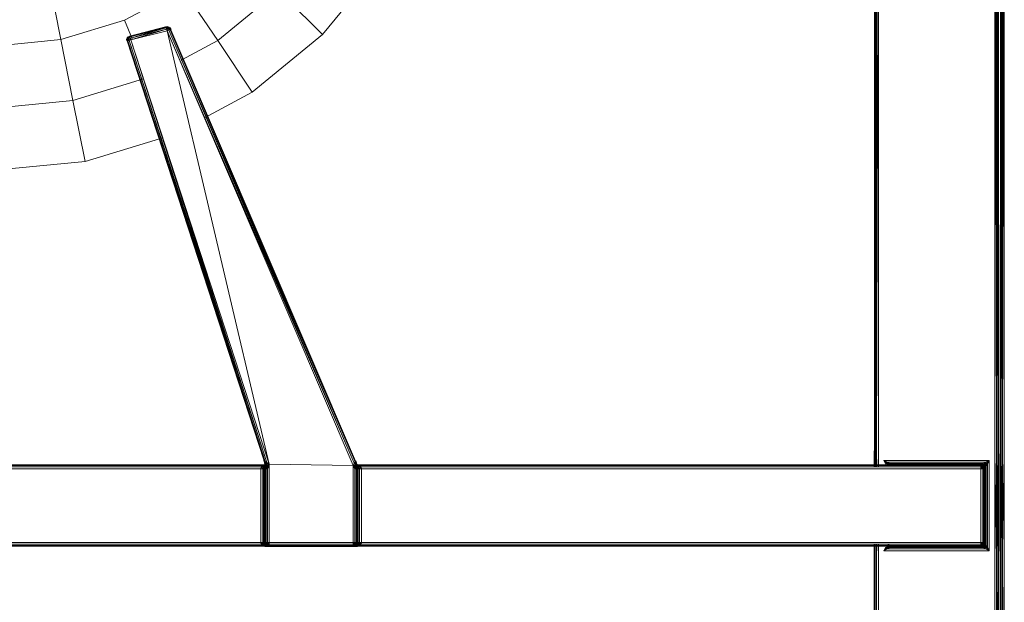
# Model space of a CAD drawing. Header units: millimetres. Extents: x 1 to 3476, y -521 to 159.
# Tile 109 of 130: x 3027 to 3169, y -393 to -309. Entities that reach past the tile are written whole.
import ezdxf

# ---------------------------------------------------------------- set-up
doc = ezdxf.new("R2010")
doc.units = ezdxf.units.MM
doc.layers.add('VG491211CA_dwg', color=8, linetype='Continuous', lineweight=9)

# ---------------------------------------------------------------- blocks, each defined once
blk = doc.blocks.new('VG491211CA_dwg-300031-Poziom 1')
at = {"color": 18, "lineweight": 9}
for p, q in [((582.34, -270.15), (582.23, -371.31)), ((582.34, -270.15), (582.35, -371.37)), ((582.53, -371.46), (582.34, -270.15)), ((582.53, -371.46), (582.53, -270.06)), ((582.79, -371.59), (582.53, -270.06)), ((582.79, -371.59), (582.79, -269.93)), ((599.59, -269.93), (599.86, -371.46)), ((599.59, -269.93), (599.59, -371.59)), ((599.85, -270.06), (600.04, -371.37)), ((599.85, -270.06), (599.86, -371.46)), ((600.04, -371.37), (600.04, -270.15)), ((600.52, -270.06), (600.41, -371.72)), ((600.41, -270.12), (600.41, -371.72)), ((600.52, -270.06), (600.53, -371.78)), ((600.71, -371.87), (600.52, -270.06)), ((600.71, -371.87), (600.71, -269.97)), ((600.97, -372), (600.71, -269.97)), ((600.97, -372), (600.97, -269.84)), ((582.23, -270.21), (582.23, -371.31)), ((600.04, -371.37), (600.15, -270.21)), ((600.16, -371.31), (600.15, -270.21)), ((502.49, -311.16), (510.82, -301.02)), ((473.9, -309.1), (482.37, -304.57)), ((482.37, -304.57), (487.36, -312.03)), ((487.36, -312.03), (496.14, -304.82)), ((496.14, -304.82), (502.49, -311.16)), ((463.82, -307.49), (464.7, -311.89)), ((464.7, -311.89), (473.9, -309.1)), ((473.9, -309.1), (475.05, -311.89)), ((480.09, -310.02), (479.83, -310.05)), ((479.83, -310.05), (480.09, -310.02)), ((480.32, -310.08), (480.09, -310.02)), ((480.09, -310.02), (480.31, -310.1)), ((480.09, -310.02), (480.09, -310.06)), ((480.09, -310.06), (480.09, -310.02)), ((480.09, -310.02), (480.31, -310.1)), ((480.09, -310.02), (480.32, -310.08)), ((474.65, -311.38), (474.41, -311.48)), ((474.41, -311.48), (474.65, -311.38)), ((474.65, -311.38), (474.44, -311.51)), ((474.65, -311.38), (474.44, -311.51)), ((474.66, -311.41), (474.44, -311.51)), ((474.44, -311.51), (474.66, -311.41)), ((474.66, -311.41), (474.5, -311.59)), ((474.66, -311.41), (474.5, -311.59)), ((479.83, -310.05), (474.65, -311.38)), ((474.65, -311.38), (479.83, -310.05)), ((474.66, -311.41), (474.65, -311.38)), ((474.65, -311.38), (474.66, -311.41)), ((479.84, -310.08), (474.66, -311.41)), ((474.66, -311.41), (479.84, -310.08)), ((474.66, -311.41), (474.69, -311.52)), ((474.69, -311.52), (474.66, -311.41)), ((479.84, -310.08), (474.69, -311.52)), ((474.69, -311.52), (479.84, -310.08)), ((479.88, -310.19), (474.69, -311.52)), ((474.69, -311.52), (479.88, -310.19)), ((474.75, -311.7), (479.88, -310.19)), ((479.88, -310.19), (474.75, -311.7)), ((474.75, -311.7), (479.95, -310.37)), ((479.95, -310.37), (474.75, -311.7)), ((474.82, -311.95), (479.95, -310.37)), ((479.95, -310.37), (474.82, -311.95)), ((474.82, -311.95), (480.04, -310.61)), ((479.83, -310.05), (480.09, -310.06)), ((479.83, -310.05), (479.84, -310.08)), ((479.84, -310.08), (479.83, -310.05)), ((479.83, -310.05), (480.09, -310.06)), ((480.09, -310.06), (479.84, -310.08)), ((479.84, -310.08), (480.09, -310.06)), ((479.88, -310.19), (479.84, -310.08)), ((479.84, -310.08), (479.88, -310.19)), ((479.84, -310.08), (480.09, -310.16)), ((479.84, -310.08), (480.09, -310.16)), ((480.09, -310.16), (479.88, -310.19)), ((479.88, -310.19), (480.09, -310.16)), ((479.95, -310.37), (479.88, -310.19)), ((479.88, -310.19), (479.95, -310.37)), ((479.95, -310.37), (480.09, -310.16)), ((479.95, -310.37), (480.09, -310.16)), ((479.95, -310.37), (480.19, -310.32)), ((480.19, -310.32), (479.95, -310.37)), ((480.04, -310.61), (479.95, -310.37)), ((479.95, -310.37), (480.04, -310.61)), ((480.04, -310.61), (480.19, -310.32)), ((480.04, -310.61), (480.19, -310.32)), ((480.3, -310.54), (480.04, -310.61)), ((480.04, -310.61), (507.09, -373.11)), ((480.04, -310.61), (506.92, -373.41)), ((494.79, -373.21), (480.04, -310.61)), ((480.31, -310.1), (480.09, -310.06)), ((480.09, -310.06), (480.27, -310.17)), ((480.09, -310.06), (480.09, -310.16)), ((480.09, -310.16), (480.09, -310.06)), ((480.09, -310.06), (480.27, -310.17)), ((480.09, -310.06), (480.31, -310.1)), ((480.27, -310.17), (480.09, -310.16)), ((480.09, -310.16), (480.19, -310.32)), ((480.19, -310.32), (480.09, -310.16)), ((480.09, -310.16), (480.27, -310.17)), ((480.19, -310.32), (480.27, -310.17)), ((480.19, -310.32), (480.27, -310.17)), ((480.19, -310.32), (480.39, -310.31)), ((480.39, -310.31), (480.19, -310.32)), ((480.19, -310.32), (480.3, -310.54)), ((480.3, -310.54), (480.19, -310.32)), ((480.31, -310.1), (480.27, -310.17)), ((480.27, -310.17), (480.31, -310.1)), ((480.27, -310.17), (480.39, -310.31)), ((480.46, -310.25), (480.27, -310.17)), ((480.46, -310.25), (480.27, -310.17)), ((480.39, -310.31), (480.27, -310.17)), ((480.3, -310.54), (480.39, -310.31)), ((480.3, -310.54), (480.39, -310.31)), ((480.48, -310.5), (480.3, -310.54)), ((480.3, -310.54), (507.21, -372.9)), ((480.3, -310.54), (507.09, -373.11)), ((480.32, -310.08), (480.31, -310.1)), ((480.31, -310.1), (480.32, -310.08)), ((480.46, -310.25), (480.31, -310.1)), ((480.49, -310.22), (480.31, -310.1)), ((480.31, -310.1), (480.46, -310.25)), ((480.49, -310.22), (480.31, -310.1)), ((480.49, -310.22), (480.32, -310.08)), ((480.32, -310.08), (480.49, -310.22)), ((480.39, -310.31), (480.46, -310.25)), ((480.46, -310.25), (480.39, -310.31)), ((480.39, -310.31), (480.48, -310.5)), ((480.59, -310.47), (480.39, -310.31)), ((480.59, -310.47), (480.39, -310.31)), ((480.48, -310.5), (480.39, -310.31)), ((480.46, -310.25), (480.49, -310.22)), ((480.49, -310.22), (480.46, -310.25)), ((480.59, -310.47), (480.46, -310.25)), ((480.63, -310.46), (480.46, -310.25)), ((480.46, -310.25), (480.59, -310.47)), ((480.63, -310.46), (480.46, -310.25)), ((480.48, -310.5), (480.59, -310.47)), ((507.21, -372.9), (480.48, -310.5)), ((507.28, -372.78), (480.48, -310.5)), ((480.63, -310.46), (480.49, -310.22)), ((480.49, -310.22), (480.63, -310.46)), ((507.28, -372.78), (480.59, -310.47)), ((486.92, -325.23), (480.59, -310.47)), ((492.34, -319.49), (502.49, -311.16)), ((455.14, -312.83), (464.7, -311.89)), ((464.7, -311.89), (466.45, -320.69)), ((474.2, -311.84), (474.26, -311.63)), ((474.26, -311.63), (474.2, -311.84)), ((474.2, -311.84), (474.28, -311.64)), ((474.2, -311.84), (474.28, -311.64)), ((474.24, -311.85), (474.2, -311.84)), ((474.24, -312.1), (474.2, -311.84)), ((474.2, -311.84), (474.24, -311.85)), ((474.2, -311.84), (474.24, -312.1)), ((474.24, -311.85), (474.28, -311.64)), ((474.28, -311.64), (474.24, -311.85)), ((474.24, -311.85), (474.35, -311.68)), ((474.24, -311.85), (474.35, -311.68)), ((474.35, -311.86), (474.24, -311.85)), ((474.28, -312.09), (474.24, -311.85)), ((474.24, -312.1), (474.24, -311.85)), ((474.24, -311.85), (474.35, -311.86)), ((474.24, -311.85), (474.28, -312.09)), ((474.24, -312.1), (474.24, -311.85)), ((474.41, -311.48), (474.26, -311.63)), ((474.26, -311.63), (474.41, -311.48)), ((474.26, -311.63), (474.28, -311.64)), ((474.28, -311.64), (474.26, -311.63)), ((474.41, -311.48), (474.28, -311.64)), ((474.41, -311.48), (474.28, -311.64)), ((474.44, -311.51), (474.28, -311.64)), ((474.28, -311.64), (474.44, -311.51)), ((474.28, -311.64), (474.35, -311.68)), ((474.35, -311.68), (474.28, -311.64)), ((474.28, -312.09), (474.35, -311.86)), ((474.28, -312.09), (474.35, -311.86)), ((474.28, -312.09), (474.39, -312.06)), ((474.28, -312.09), (494.07, -372.75)), ((474.28, -312.09), (478.56, -325.23)), ((474.44, -311.51), (474.35, -311.68)), ((474.44, -311.51), (474.35, -311.68)), ((474.5, -311.59), (474.35, -311.68)), ((474.35, -311.68), (474.5, -311.59)), ((474.35, -311.68), (474.35, -311.86)), ((474.52, -311.78), (474.35, -311.68)), ((474.35, -311.68), (474.35, -311.86)), ((474.52, -311.78), (474.35, -311.68)), ((474.35, -311.86), (474.52, -311.78)), ((474.52, -311.78), (474.35, -311.86)), ((474.35, -311.86), (474.39, -312.06)), ((474.57, -312.02), (474.35, -311.86)), ((474.35, -311.86), (474.39, -312.06)), ((474.57, -312.02), (474.35, -311.86)), ((474.57, -312.02), (474.39, -312.06)), ((474.39, -312.06), (494.21, -372.84)), ((474.39, -312.06), (494.07, -372.75)), ((474.44, -311.51), (474.41, -311.48)), ((474.41, -311.48), (474.44, -311.51)), ((474.5, -311.59), (474.44, -311.51)), ((474.44, -311.51), (474.5, -311.59)), ((474.69, -311.52), (474.5, -311.59)), ((474.5, -311.59), (474.69, -311.52)), ((474.52, -311.78), (474.5, -311.59)), ((474.75, -311.7), (474.5, -311.59)), ((474.5, -311.59), (474.52, -311.78)), ((474.75, -311.7), (474.5, -311.59)), ((474.52, -311.78), (474.75, -311.7)), ((474.75, -311.7), (474.52, -311.78)), ((474.57, -312.02), (474.52, -311.78)), ((474.82, -311.95), (474.52, -311.78)), ((474.52, -311.78), (474.57, -312.02)), ((474.82, -311.95), (474.52, -311.78)), ((474.82, -311.95), (474.57, -312.02)), ((494.21, -372.84), (474.57, -312.02)), ((494.46, -372.99), (474.57, -312.02)), ((474.69, -311.52), (474.75, -311.7)), ((474.75, -311.7), (474.69, -311.52)), ((474.75, -311.7), (474.82, -311.95)), ((494.46, -372.99), (474.82, -311.95)), ((494.79, -373.21), (474.82, -311.95)), ((482.09, -314.85), (487.36, -312.03)), ((487.36, -312.03), (492.34, -319.49)), ((466.45, -320.69), (476.66, -317.59)), ((485.43, -323.19), (492.34, -319.49)), ((455.14, -321.81), (466.45, -320.69)), ((466.45, -320.69), (468.2, -329.49)), ((468.2, -329.49), (479.43, -326.08)), ((455.14, -330.78), (468.2, -329.49)), ((600.16, -371.31), (600.16, -357.8)), ((582.19, -371.31), (582.19, -373.63)), ((582.19, -373.63), (582.19, -371.31)), ((582.23, -371.31), (582.23, -373.63)), ((582.23, -371.31), (582.23, -373.63)), ((582.23, -373.63), (582.23, -371.31)), ((582.35, -371.37), (582.33, -373.63)), ((582.34, -373.63), (582.34, -371.37)), ((582.35, -371.37), (582.35, -373.63)), ((582.37, -373.63), (582.35, -371.37)), ((582.53, -373.63), (582.53, -371.46)), ((582.57, -373.63), (582.53, -371.46)), ((582.53, -371.46), (582.53, -373.63)), ((582.79, -373.63), (582.79, -371.59)), ((599.59, -371.59), (599.85, -386.96)), ((599.59, -371.59), (599.59, -426.94)), ((599.86, -371.46), (599.85, -386.96)), ((599.86, -371.46), (600.04, -387.05)), ((599.86, -386.96), (599.86, -371.46)), ((600.04, -387.05), (600.16, -371.31)), ((600.04, -387.05), (600.04, -371.37)), ((600.04, -387.05), (600.04, -371.37)), ((600.15, -387.11), (600.19, -371.29)), ((600.15, -387.11), (600.16, -371.31)), ((600.16, -371.31), (600.16, -443.14)), ((600.19, -387.13), (600.19, -371.31)), ((600.19, -371.31), (600.19, -443.14)), ((600.41, -371.72), (600.37, -385.78)), ((600.37, -371.72), (600.37, -385.76)), ((600.37, -385.76), (600.37, -371.72)), ((600.41, -371.72), (600.41, -385.76)), ((600.41, -385.76), (600.41, -371.72)), ((600.53, -371.78), (600.41, -385.76)), ((600.53, -371.78), (600.52, -385.7)), ((600.52, -385.7), (600.52, -371.78)), ((600.71, -385.61), (600.53, -371.78)), ((600.71, -385.61), (600.71, -371.87)), ((600.97, -385.48), (600.71, -371.87)), ((600.71, -371.87), (600.71, -385.61)), ((600.97, -385.48), (600.97, -372)), ((493.93, -373.33), (413.99, -373.33)), ((414.17, -373.44), (493.74, -373.44)), ((414.29, -373.63), (493.63, -373.63)), ((414.32, -373.89), (493.59, -373.89)), ((493.63, -373.63), (493.59, -373.89)), ((493.59, -373.89), (493.86, -373.89)), ((493.59, -373.89), (493.59, -384.53)), ((493.74, -373.44), (493.63, -373.63)), ((493.89, -373.89), (493.63, -373.63)), ((493.63, -373.63), (493.91, -373.63)), ((493.63, -373.63), (493.86, -373.89)), ((493.93, -373.33), (493.74, -373.44)), ((493.74, -373.44), (494.03, -373.41)), ((493.93, -373.63), (493.74, -373.44)), ((493.74, -373.44), (493.91, -373.63)), ((493.91, -373.63), (493.86, -373.89)), ((493.86, -373.89), (494.04, -373.89)), ((493.86, -373.89), (493.86, -384.53)), ((493.89, -373.89), (493.93, -373.63)), ((494.19, -373.89), (493.89, -373.89)), ((494.03, -373.41), (493.91, -373.63)), ((493.91, -373.63), (494.07, -373.6)), ((493.91, -373.63), (494.04, -373.89)), ((493.93, -373.33), (494.19, -373.29)), ((494.18, -373.29), (493.93, -373.33)), ((494.19, -373.29), (493.93, -373.33)), ((493.93, -373.33), (494.19, -373.37)), ((493.93, -373.33), (494.03, -373.41)), ((493.93, -373.63), (494.01, -373.45)), ((494.19, -373.64), (493.93, -373.63)), ((494.19, -373.89), (493.93, -373.63)), ((494.01, -373.45), (494.19, -373.37)), ((494.19, -373.49), (494.01, -373.45)), ((494.19, -373.64), (494.01, -373.45)), ((494.02, -372.72), (494.1, -373.01)), ((494.1, -373.01), (494.02, -372.72)), ((494.18, -373.29), (494.03, -373.41)), ((494.03, -373.41), (494.16, -373.3)), ((494.03, -373.41), (494.07, -373.6)), ((494.07, -373.6), (494.04, -373.89)), ((494.04, -373.89), (494.15, -373.6)), ((494.04, -373.89), (494.16, -373.89)), ((494.04, -373.89), (494.04, -384.53)), ((494.1, -373.01), (494.06, -372.72)), ((494.07, -372.75), (494.13, -373.02)), ((494.21, -372.84), (494.07, -372.75)), ((494.07, -372.75), (494.1, -373.01)), ((494.16, -373.3), (494.07, -373.6)), ((494.07, -373.6), (494.15, -373.3)), ((494.07, -373.6), (494.15, -373.6)), ((494.1, -373.01), (494.15, -373.3)), ((494.13, -373.02), (494.1, -373.01)), ((494.1, -373.01), (494.14, -373.01)), ((494.15, -373.3), (494.1, -373.01)), ((494.21, -372.84), (494.13, -373.02)), ((494.13, -373.02), (494.18, -373.29)), ((494.24, -373.06), (494.13, -373.02)), ((494.13, -373.02), (494.15, -373.3)), ((494.14, -373.01), (494.22, -373.01)), ((494.15, -373.3), (494.14, -373.01)), ((494.15, -373.3), (494.14, -373.01)), ((494.15, -373.3), (494.22, -373.01)), ((494.15, -373.3), (494.18, -373.29)), ((494.16, -373.3), (494.15, -373.3)), ((494.15, -373.3), (494.15, -373.3)), ((494.15, -373.3), (494.21, -373.57)), ((494.15, -373.3), (494.18, -373.59)), ((494.15, -373.6), (494.15, -373.3)), ((494.15, -373.6), (494.15, -373.3)), ((494.18, -373.59), (494.15, -373.3)), ((494.15, -373.6), (494.18, -373.59)), ((494.16, -373.89), (494.15, -373.6)), ((494.19, -373.89), (494.15, -373.6)), ((494.22, -373.01), (494.16, -373.3)), ((494.16, -373.3), (494.3, -373.18)), ((494.18, -373.29), (494.16, -373.3)), ((494.16, -373.89), (494.19, -373.89)), ((494.16, -384.53), (494.16, -373.89)), ((494.24, -373.06), (494.18, -373.29)), ((494.3, -373.18), (494.18, -373.29)), ((494.45, -373.26), (494.18, -373.29)), ((494.18, -373.29), (494.26, -373.28)), ((494.19, -373.29), (494.18, -373.29)), ((494.18, -373.29), (494.3, -373.5)), ((494.18, -373.29), (494.21, -373.57)), ((494.18, -373.59), (494.21, -373.57)), ((494.18, -373.59), (494.23, -373.85)), ((494.18, -373.59), (494.19, -373.89)), ((494.19, -373.89), (494.18, -373.59)), ((494.45, -373.26), (494.19, -373.29)), ((494.19, -373.29), (494.19, -373.37)), ((494.19, -373.29), (494.46, -373.33)), ((494.19, -373.37), (494.46, -373.33)), ((494.19, -373.37), (494.19, -373.49)), ((494.19, -373.37), (494.38, -373.45)), ((494.38, -373.45), (494.19, -373.49)), ((494.38, -373.45), (494.19, -373.64)), ((494.19, -373.64), (494.19, -373.49)), ((494.45, -373.63), (494.19, -373.64)), ((494.45, -373.63), (494.19, -373.89)), ((494.19, -373.89), (494.19, -373.64)), ((494.19, -373.89), (494.23, -373.85)), ((494.49, -373.89), (494.19, -373.89)), ((494.19, -373.89), (494.19, -384.53)), ((494.19, -384.53), (494.19, -373.89)), ((494.46, -372.99), (494.21, -372.84)), ((494.21, -372.84), (494.24, -373.06)), ((494.21, -373.57), (494.3, -373.5)), ((494.21, -373.57), (494.34, -373.72)), ((494.21, -373.57), (494.23, -373.85)), ((494.22, -373.01), (494.3, -373.18)), ((494.23, -373.85), (494.34, -373.72)), ((494.23, -373.85), (494.23, -384.53)), ((494.46, -372.99), (494.24, -373.06)), ((494.48, -373.25), (494.24, -373.06)), ((494.24, -373.06), (494.26, -373.28)), ((494.48, -373.25), (494.26, -373.28)), ((494.26, -373.28), (494.3, -373.5)), ((494.37, -372.98), (494.3, -373.18)), ((494.3, -373.18), (494.6, -373.14)), ((494.45, -373.26), (494.3, -373.18)), ((494.3, -373.5), (494.48, -373.25)), ((494.3, -373.5), (494.34, -373.72)), ((494.53, -373.51), (494.3, -373.5)), ((494.34, -373.72), (494.53, -373.51)), ((494.34, -373.72), (494.34, -384.53)), ((494.46, -373.33), (494.38, -373.45)), ((494.64, -373.44), (494.38, -373.45)), ((494.38, -373.45), (494.45, -373.63)), ((494.64, -373.44), (494.45, -373.63)), ((494.45, -373.63), (494.49, -373.89)), ((494.76, -373.63), (494.45, -373.63)), ((494.48, -373.25), (494.46, -372.99)), ((494.79, -373.21), (494.46, -372.99)), ((494.46, -373.33), (494.64, -373.44)), ((494.79, -373.21), (494.48, -373.25)), ((494.53, -373.51), (494.48, -373.25)), ((494.76, -373.63), (494.49, -373.89)), ((494.53, -373.51), (494.79, -373.21)), ((494.53, -384.53), (494.53, -373.51)), ((494.64, -373.44), (494.76, -373.63)), ((494.79, -384.53), (494.79, -373.21)), ((494.79, -373.21), (506.92, -373.41)), ((507.09, -373.11), (506.92, -373.41)), ((506.92, -373.41), (507.25, -373.34)), ((506.92, -373.41), (507.18, -373.62)), ((506.92, -373.41), (506.92, -384.53)), ((506.96, -373.63), (507.07, -373.44)), ((507.26, -373.63), (506.96, -373.63)), ((507.22, -373.89), (506.96, -373.63)), ((507.07, -373.44), (507.26, -373.33)), ((507.33, -373.45), (507.07, -373.44)), ((507.26, -373.63), (507.07, -373.44)), ((507.21, -372.9), (507.09, -373.11)), ((507.09, -373.11), (507.3, -373.14)), ((507.09, -373.11), (507.25, -373.34)), ((507.25, -373.34), (507.18, -373.62)), ((507.18, -373.62), (507.37, -373.51)), ((507.18, -373.62), (507.37, -373.77)), ((507.18, -373.62), (507.18, -384.53)), ((507.28, -372.78), (507.21, -372.9)), ((507.3, -373.14), (507.21, -372.9)), ((507.37, -373.05), (507.21, -372.9)), ((507.22, -373.89), (507.26, -373.63)), ((507.52, -373.89), (507.22, -373.89)), ((507.24, -373.26), (507.28, -373.18)), ((507.49, -373.3), (507.24, -373.26)), ((507.52, -373.29), (507.24, -373.26)), ((507.3, -373.14), (507.25, -373.34)), ((507.25, -373.34), (507.37, -373.32)), ((507.25, -373.34), (507.37, -373.51)), ((507.26, -373.33), (507.52, -373.29)), ((507.26, -373.33), (507.33, -373.45)), ((507.26, -373.33), (507.52, -373.37)), ((507.26, -373.63), (507.33, -373.45)), ((507.52, -373.64), (507.26, -373.63)), ((507.52, -373.89), (507.26, -373.63)), ((507.37, -373.05), (507.28, -372.78)), ((507.4, -373.02), (507.28, -372.78)), ((507.46, -373.3), (507.28, -373.02)), ((507.28, -373.02), (507.46, -373.3)), ((507.28, -373.02), (507.36, -373.02)), ((507.28, -373.18), (507.28, -373.02)), ((507.49, -373.3), (507.28, -373.18)), ((507.28, -373.18), (507.46, -373.3)), ((507.3, -372.73), (507.36, -373.02)), ((507.3, -372.73), (507.4, -373.02)), ((507.4, -373.02), (507.3, -372.73)), ((507.37, -373.05), (507.3, -373.14)), ((507.37, -373.32), (507.3, -373.14)), ((507.33, -373.45), (507.52, -373.37)), ((507.52, -373.49), (507.33, -373.45)), ((507.52, -373.64), (507.33, -373.45)), ((507.36, -373.02), (507.46, -373.3)), ((507.36, -373.02), (507.4, -373.02)), ((507.4, -373.02), (507.37, -373.05)), ((507.44, -373.31), (507.37, -373.05)), ((507.37, -373.05), (507.37, -373.32)), ((507.46, -373.3), (507.37, -373.05)), ((507.37, -373.32), (507.44, -373.31)), ((507.37, -373.51), (507.37, -373.32)), ((507.47, -373.57), (507.37, -373.32)), ((507.37, -373.77), (507.37, -373.51)), ((507.37, -373.51), (507.47, -373.57)), ((507.37, -373.77), (507.47, -373.57)), ((507.37, -384.53), (507.37, -373.77)), ((507.37, -373.77), (507.48, -373.86)), ((507.4, -373.02), (507.46, -373.3)), ((507.4, -373.02), (507.46, -373.3)), ((507.46, -373.3), (507.4, -373.02)), ((507.44, -373.31), (507.46, -373.3)), ((507.47, -373.57), (507.44, -373.31)), ((507.51, -373.6), (507.44, -373.31)), ((507.46, -373.3), (507.65, -373.42)), ((507.49, -373.3), (507.46, -373.3)), ((507.46, -373.3), (507.46, -373.3)), ((507.46, -373.3), (507.46, -373.3)), ((507.51, -373.6), (507.46, -373.3)), ((507.61, -373.59), (507.46, -373.3)), ((507.46, -373.3), (507.61, -373.59)), ((507.46, -373.3), (507.54, -373.59)), ((507.46, -373.3), (507.51, -373.6)), ((507.51, -373.6), (507.46, -373.3)), ((507.47, -373.57), (507.51, -373.6)), ((507.48, -373.86), (507.47, -373.57)), ((507.48, -373.86), (507.51, -373.6)), ((507.48, -373.86), (507.52, -373.89)), ((507.48, -384.53), (507.48, -373.86)), ((507.52, -373.29), (507.49, -373.3)), ((507.65, -373.42), (507.49, -373.3)), ((507.78, -373.33), (507.49, -373.3)), ((507.51, -373.6), (507.54, -373.59)), ((507.52, -373.89), (507.51, -373.6)), ((507.51, -373.6), (507.52, -373.89)), ((507.52, -373.29), (507.52, -373.37)), ((507.52, -373.29), (507.78, -373.33)), ((507.78, -373.33), (507.52, -373.29)), ((507.52, -373.37), (507.78, -373.33)), ((507.52, -373.37), (507.52, -373.49)), ((507.52, -373.37), (507.7, -373.45)), ((507.7, -373.45), (507.52, -373.49)), ((507.7, -373.45), (507.52, -373.64)), ((507.52, -373.64), (507.52, -373.49)), ((507.52, -373.89), (507.54, -373.59)), ((507.78, -373.63), (507.52, -373.64)), ((507.78, -373.63), (507.52, -373.89)), ((507.52, -373.89), (507.52, -373.64)), ((507.52, -373.89), (507.56, -373.89)), ((507.82, -373.89), (507.52, -373.89)), ((507.52, -384.53), (507.52, -373.89)), ((507.52, -373.89), (507.52, -384.53)), ((507.54, -373.59), (507.61, -373.59)), ((507.54, -373.59), (507.56, -373.89)), ((507.56, -373.89), (507.61, -373.59)), ((507.56, -373.89), (507.67, -373.89)), ((507.56, -373.89), (507.56, -384.53)), ((507.61, -373.59), (507.65, -373.42)), ((507.67, -373.89), (507.61, -373.59)), ((507.61, -373.59), (507.8, -373.63)), ((507.78, -373.33), (507.65, -373.42)), ((507.65, -373.42), (507.97, -373.44)), ((507.8, -373.63), (507.65, -373.42)), ((507.67, -373.89), (507.8, -373.63)), ((507.67, -373.89), (507.86, -373.89)), ((507.67, -384.53), (507.67, -373.89)), ((507.7, -373.45), (507.78, -373.63)), ((507.97, -373.44), (507.78, -373.33)), ((597.59, -373.33), (507.78, -373.33)), ((507.97, -373.44), (507.78, -373.63)), ((507.78, -373.63), (507.82, -373.89)), ((507.8, -373.63), (507.97, -373.44)), ((507.8, -373.63), (508.08, -373.63)), ((507.86, -373.89), (507.8, -373.63)), ((508.08, -373.63), (507.82, -373.89)), ((507.86, -373.89), (508.08, -373.63)), ((507.86, -373.89), (508.12, -373.89)), ((507.86, -384.53), (507.86, -373.89)), ((508.08, -373.63), (507.97, -373.44)), ((507.97, -373.44), (597.59, -373.44)), ((508.12, -373.89), (508.08, -373.63)), ((584.19, -373.63), (508.08, -373.63)), ((508.12, -384.53), (508.12, -373.89)), ((508.12, -373.89), (584.19, -373.89)), ((583.59, -372.69), (583.86, -373.22)), ((583.96, -373.06), (583.59, -372.69)), ((584.12, -372.96), (583.59, -372.69)), ((598.79, -372.69), (583.59, -372.69)), ((583.96, -373.06), (583.86, -373.22)), ((584.12, -372.96), (583.96, -373.06)), ((583.96, -373.06), (584.08, -373.44)), ((584.19, -373.29), (583.96, -373.06)), ((584.34, -373.18), (583.96, -373.06)), ((584.42, -373.16), (584.12, -372.96)), ((584.42, -373.16), (584.12, -372.96)), ((598.27, -372.96), (584.12, -372.96)), ((584.19, -373.29), (584.34, -373.18)), ((584.19, -373.63), (597.59, -373.63)), ((584.19, -373.89), (597.59, -373.89)), ((584.27, -373.33), (584.79, -373.29)), ((584.31, -373.41), (584.34, -373.18)), ((584.34, -373.18), (584.49, -373.29)), ((584.42, -373.16), (584.49, -373.29)), ((584.72, -373.26), (584.49, -373.14)), ((597.89, -373.14), (584.49, -373.14)), ((584.49, -373.29), (584.72, -373.26)), ((584.53, -373.33), (584.49, -373.29)), ((584.53, -373.33), (584.72, -373.26)), ((584.79, -373.29), (584.53, -373.33)), ((584.53, -373.33), (584.79, -373.29)), ((584.79, -373.29), (584.72, -373.26)), ((584.72, -373.26), (597.67, -373.26)), ((597.67, -373.26), (597.59, -373.29)), ((597.86, -373.33), (597.59, -373.29)), ((597.59, -373.29), (597.84, -373.37)), ((597.59, -373.29), (597.59, -373.33)), ((597.59, -373.29), (597.86, -373.33)), ((597.84, -373.37), (597.59, -373.33)), ((597.59, -373.33), (597.8, -373.46)), ((597.59, -373.33), (597.59, -373.44)), ((597.59, -373.44), (597.8, -373.46)), ((597.59, -373.44), (597.59, -373.63)), ((597.59, -373.63), (597.8, -373.46)), ((597.59, -373.63), (597.84, -373.65)), ((597.59, -373.63), (597.59, -373.89)), ((597.59, -373.89), (597.84, -373.65)), ((597.59, -373.89), (597.86, -373.89)), ((597.59, -373.89), (597.59, -384.53)), ((597.89, -373.14), (597.67, -373.26)), ((597.67, -373.26), (597.89, -373.29)), ((597.67, -373.26), (597.86, -373.33)), ((597.84, -373.37), (597.8, -373.46)), ((597.8, -373.46), (597.97, -373.52)), ((597.8, -373.46), (597.84, -373.65)), ((597.86, -373.33), (597.84, -373.37)), ((598.02, -373.46), (597.84, -373.37)), ((597.84, -373.37), (597.97, -373.52)), ((597.84, -373.65), (597.97, -373.52)), ((597.84, -373.65), (598.02, -373.69)), ((597.84, -373.65), (597.86, -373.89)), ((597.89, -373.29), (597.86, -373.33)), ((598.04, -373.44), (597.86, -373.33)), ((597.86, -373.33), (598.02, -373.46)), ((597.86, -373.33), (598.04, -373.44)), ((597.86, -373.89), (598.02, -373.69)), ((597.86, -373.89), (598.04, -373.89)), ((597.86, -373.89), (597.86, -384.53)), ((597.97, -373.16), (597.89, -373.29)), ((598.04, -373.18), (597.89, -373.29)), ((597.89, -373.29), (598.08, -373.41)), ((597.89, -373.29), (598.04, -373.44)), ((597.97, -373.16), (598.27, -372.96)), ((598.02, -373.46), (597.97, -373.52)), ((597.97, -373.52), (598.02, -373.69)), ((598.12, -373.65), (597.97, -373.52)), ((598.04, -373.44), (598.02, -373.46)), ((598.12, -373.65), (598.02, -373.46)), ((598.16, -373.63), (598.02, -373.46)), ((598.02, -373.69), (598.12, -373.65)), ((598.02, -373.69), (598.04, -373.89)), ((598.16, -373.89), (598.02, -373.69)), ((598.04, -373.18), (598.27, -372.96)), ((598.43, -373.06), (598.04, -373.18)), ((598.04, -373.18), (598.19, -373.29)), ((598.04, -373.18), (598.08, -373.41)), ((598.08, -373.41), (598.04, -373.44)), ((598.16, -373.63), (598.04, -373.44)), ((598.04, -373.44), (598.19, -373.59)), ((598.04, -373.44), (598.16, -373.63)), ((598.04, -373.89), (598.16, -373.89)), ((598.04, -373.89), (598.04, -384.53)), ((598.19, -373.29), (598.08, -373.41)), ((598.08, -373.41), (598.31, -373.44)), ((598.08, -373.41), (598.19, -373.59)), ((598.12, -373.65), (598.16, -373.63)), ((598.16, -373.89), (598.12, -373.65)), ((598.19, -373.89), (598.12, -373.65)), ((598.16, -373.63), (598.19, -373.59)), ((598.19, -373.89), (598.16, -373.63)), ((598.16, -373.63), (598.23, -373.82)), ((598.16, -373.63), (598.19, -373.89)), ((598.16, -373.89), (598.19, -373.89)), ((598.16, -384.53), (598.16, -373.89)), ((598.19, -373.29), (598.43, -373.06)), ((598.19, -373.29), (598.31, -373.44)), ((598.31, -373.44), (598.19, -373.59)), ((598.32, -373.52), (598.19, -373.59)), ((598.19, -373.59), (598.23, -373.82)), ((598.19, -373.89), (598.23, -373.82)), ((598.19, -384.53), (598.19, -373.89)), ((598.19, -373.89), (598.19, -384.53)), ((598.23, -373.82), (598.34, -373.59)), ((598.23, -373.82), (598.23, -384.6)), ((598.79, -372.69), (598.27, -372.96)), ((598.43, -373.06), (598.27, -372.96)), ((598.31, -373.44), (598.43, -373.06)), ((598.32, -373.52), (598.53, -373.22)), ((598.32, -373.52), (598.53, -373.22)), ((598.34, -384.83), (598.34, -373.59)), ((598.43, -373.06), (598.79, -372.69)), ((598.53, -373.22), (598.43, -373.06)), ((598.53, -373.22), (598.79, -372.69)), ((598.53, -385.2), (598.53, -373.22)), ((598.79, -385.73), (598.79, -372.69)), ((413.99, -385.09), (493.93, -385.09)), ((414.17, -384.98), (493.74, -384.98)), ((493.63, -384.79), (414.29, -384.79)), ((493.59, -384.53), (414.32, -384.53)), ((493.59, -384.53), (493.63, -384.79)), ((493.86, -384.53), (493.59, -384.53)), ((493.59, -384.53), (493.89, -384.53)), ((493.63, -384.79), (493.89, -384.53)), ((493.86, -384.53), (493.63, -384.79)), ((493.63, -384.79), (493.74, -384.98)), ((493.89, -384.79), (493.63, -384.79)), ((493.74, -384.98), (493.93, -384.79)), ((493.89, -384.79), (493.74, -384.98)), ((493.99, -385), (493.74, -384.98)), ((493.74, -384.98), (493.93, -385.09)), ((493.86, -384.53), (493.89, -384.79)), ((494.04, -384.53), (493.86, -384.53)), ((493.89, -384.53), (494.19, -384.53)), ((493.93, -384.79), (493.89, -384.53)), ((494.04, -384.53), (493.89, -384.79)), ((494.08, -384.78), (493.89, -384.79)), ((493.89, -384.79), (493.99, -385)), ((493.93, -384.79), (494.19, -384.53)), ((493.93, -384.79), (494.19, -384.79)), ((494.01, -384.97), (493.93, -384.79)), ((493.93, -385.09), (493.99, -385)), ((494.19, -385.06), (493.93, -385.09)), ((493.93, -385.09), (494.18, -385.1)), ((493.93, -385.09), (494.19, -385.13)), ((494.19, -385.13), (493.93, -385.09)), ((494.08, -384.78), (493.99, -385)), ((494.19, -385.02), (493.99, -385)), ((493.99, -385), (494.18, -385.1)), ((494.01, -384.97), (494.19, -384.79)), ((494.01, -384.97), (494.19, -384.94)), ((494.19, -385.06), (494.01, -384.97)), ((494.04, -384.53), (494.08, -384.78)), ((494.19, -384.78), (494.04, -384.53)), ((494.16, -384.53), (494.04, -384.53)), ((494.19, -384.78), (494.08, -384.78)), ((494.08, -384.78), (494.19, -385.02)), ((494.19, -384.78), (494.16, -384.53)), ((494.23, -384.79), (494.16, -384.53)), ((494.19, -384.53), (494.16, -384.53)), ((494.18, -385.1), (494.19, -385.02)), ((494.18, -385.1), (494.35, -385.1)), ((494.18, -385.1), (494.46, -385.13)), ((494.19, -385.13), (494.18, -385.1)), ((494.23, -384.53), (494.19, -384.53)), ((494.19, -384.53), (494.27, -384.77)), ((494.19, -384.53), (494.23, -384.79)), ((494.23, -384.79), (494.19, -384.53)), ((494.19, -384.79), (494.19, -384.53)), ((494.19, -384.53), (494.45, -384.79)), ((494.19, -384.53), (494.49, -384.53)), ((494.31, -384.99), (494.19, -384.78)), ((494.19, -384.78), (494.19, -385.02)), ((494.34, -384.98), (494.19, -384.78)), ((494.23, -384.79), (494.19, -384.78)), ((494.19, -384.94), (494.19, -384.79)), ((494.19, -384.79), (494.38, -384.97)), ((494.19, -384.79), (494.45, -384.79)), ((494.19, -384.94), (494.38, -384.97)), ((494.19, -385.06), (494.19, -384.94)), ((494.38, -384.97), (494.19, -385.06)), ((494.31, -384.99), (494.19, -385.02)), ((494.35, -385.1), (494.19, -385.02)), ((494.46, -385.09), (494.19, -385.06)), ((494.19, -385.13), (494.19, -385.06)), ((494.46, -385.09), (494.19, -385.13)), ((494.19, -385.13), (494.46, -385.13)), ((507.52, -385.13), (494.19, -385.13)), ((494.34, -384.53), (494.23, -384.53)), ((494.23, -384.53), (494.36, -384.74)), ((494.23, -384.53), (494.27, -384.77)), ((494.27, -384.77), (494.23, -384.79)), ((494.23, -384.79), (494.36, -384.96)), ((494.23, -384.79), (494.34, -384.98)), ((494.34, -384.98), (494.23, -384.79)), ((494.36, -384.74), (494.27, -384.77)), ((494.27, -384.77), (494.42, -384.9)), ((494.27, -384.77), (494.36, -384.96)), ((494.34, -384.98), (494.31, -384.99)), ((494.35, -385.1), (494.31, -384.99)), ((494.48, -385.1), (494.31, -384.99)), ((494.34, -384.53), (494.53, -384.53)), ((494.36, -384.74), (494.34, -384.53)), ((494.36, -384.96), (494.34, -384.98)), ((494.34, -384.98), (494.53, -385.09)), ((494.48, -385.1), (494.34, -384.98)), ((494.53, -385.09), (494.34, -384.98)), ((494.46, -385.13), (494.35, -385.1)), ((494.64, -385.13), (494.35, -385.1)), ((494.35, -385.1), (494.48, -385.1)), ((494.53, -384.53), (494.36, -384.74)), ((494.42, -384.9), (494.36, -384.74)), ((494.55, -384.77), (494.36, -384.74)), ((494.42, -384.9), (494.36, -384.96)), ((494.36, -384.96), (494.55, -385.05)), ((494.53, -385.09), (494.36, -384.96)), ((494.45, -384.79), (494.38, -384.97)), ((494.38, -384.97), (494.64, -384.98)), ((494.46, -385.09), (494.38, -384.97)), ((494.55, -384.77), (494.42, -384.9)), ((494.55, -385.05), (494.42, -384.9)), ((494.59, -384.96), (494.42, -384.9)), ((494.49, -384.53), (494.45, -384.79)), ((494.45, -384.79), (494.64, -384.98)), ((494.45, -384.79), (494.76, -384.79)), ((494.64, -384.98), (494.46, -385.09)), ((507.26, -385.09), (494.46, -385.09)), ((494.46, -385.13), (494.64, -385.13)), ((494.48, -385.1), (494.53, -385.09)), ((494.64, -385.13), (494.48, -385.1)), ((494.76, -385.13), (494.48, -385.1)), ((494.49, -384.53), (494.76, -384.79)), ((494.53, -384.53), (494.79, -384.53)), ((494.55, -384.77), (494.53, -384.53)), ((494.53, -385.09), (494.55, -385.05)), ((494.53, -385.09), (494.79, -385.13)), ((494.76, -385.13), (494.53, -385.09)), ((494.79, -385.13), (494.53, -385.09)), ((494.79, -384.53), (494.55, -384.77)), ((494.59, -384.96), (494.55, -384.77)), ((494.79, -384.79), (494.55, -384.77)), ((494.55, -385.05), (494.59, -384.96)), ((494.55, -385.05), (494.79, -385.09)), ((494.79, -385.13), (494.55, -385.05)), ((494.79, -384.79), (494.59, -384.96)), ((494.79, -385.09), (494.59, -384.96)), ((494.79, -384.98), (494.59, -384.96)), ((494.76, -384.79), (494.64, -384.98)), ((507.07, -384.98), (494.64, -384.98)), ((494.64, -385.13), (494.76, -385.13)), ((494.76, -384.79), (506.96, -384.79)), ((494.76, -385.13), (494.79, -385.13)), ((494.79, -384.79), (494.79, -384.53)), ((506.92, -384.53), (494.79, -384.53)), ((494.79, -384.98), (494.79, -384.79)), ((506.92, -384.79), (494.79, -384.79)), ((494.79, -385.09), (494.79, -384.98)), ((506.92, -384.98), (494.79, -384.98)), ((494.79, -385.13), (494.79, -385.09)), ((494.79, -385.09), (506.92, -385.09)), ((494.79, -385.13), (506.92, -385.13)), ((506.92, -384.53), (507.18, -384.53)), ((506.92, -384.53), (507.16, -384.77)), ((506.92, -384.53), (506.92, -384.79)), ((507.16, -384.77), (506.92, -384.79)), ((506.92, -384.79), (507.13, -384.96)), ((506.92, -384.79), (506.92, -384.98)), ((507.13, -384.96), (506.92, -384.98)), ((506.92, -385.09), (507.13, -384.96)), ((506.92, -384.98), (506.92, -385.09)), ((506.92, -385.09), (507.16, -385.05)), ((506.92, -385.13), (507.16, -385.05)), ((506.92, -385.09), (506.92, -385.13)), ((506.92, -385.13), (507.18, -385.09)), ((507.18, -385.09), (506.92, -385.13)), ((506.92, -385.13), (506.96, -385.13)), ((506.96, -384.79), (507.22, -384.53)), ((506.96, -384.79), (507.26, -384.79)), ((507.07, -384.98), (506.96, -384.79)), ((507.18, -385.09), (506.96, -385.13)), ((507.23, -385.1), (506.96, -385.13)), ((506.96, -385.13), (507.07, -385.13)), ((507.07, -384.98), (507.26, -384.79)), ((507.07, -384.98), (507.33, -384.97)), ((507.26, -385.09), (507.07, -384.98)), ((507.36, -385.1), (507.07, -385.13)), ((507.23, -385.1), (507.07, -385.13)), ((507.07, -385.13), (507.26, -385.13)), ((507.16, -384.77), (507.13, -384.96)), ((507.29, -384.9), (507.13, -384.96)), ((507.13, -384.96), (507.16, -385.05)), ((507.18, -384.53), (507.16, -384.77)), ((507.35, -384.74), (507.16, -384.77)), ((507.16, -384.77), (507.29, -384.9)), ((507.16, -385.05), (507.29, -384.9)), ((507.16, -385.05), (507.35, -384.96)), ((507.16, -385.05), (507.18, -385.09)), ((507.18, -384.53), (507.37, -384.53)), ((507.18, -384.53), (507.35, -384.74)), ((507.18, -385.09), (507.35, -384.96)), ((507.18, -385.09), (507.37, -384.98)), ((507.37, -384.98), (507.18, -385.09)), ((507.18, -385.09), (507.23, -385.1)), ((507.22, -384.53), (507.52, -384.53)), ((507.26, -384.79), (507.22, -384.53)), ((507.37, -384.98), (507.23, -385.1)), ((507.41, -384.99), (507.23, -385.1)), ((507.23, -385.1), (507.36, -385.1)), ((507.26, -384.79), (507.52, -384.53)), ((507.26, -384.79), (507.52, -384.79)), ((507.33, -384.97), (507.26, -384.79)), ((507.26, -385.09), (507.33, -384.97)), ((507.52, -385.06), (507.26, -385.09)), ((507.52, -385.13), (507.26, -385.09)), ((507.26, -385.13), (507.36, -385.1)), ((507.26, -385.13), (507.53, -385.1)), ((507.26, -385.13), (507.52, -385.13)), ((507.35, -384.74), (507.29, -384.9)), ((507.44, -384.77), (507.29, -384.9)), ((507.29, -384.9), (507.35, -384.96)), ((507.33, -384.97), (507.52, -384.79)), ((507.33, -384.97), (507.52, -384.94)), ((507.52, -385.06), (507.33, -384.97)), ((507.48, -384.53), (507.35, -384.74)), ((507.37, -384.53), (507.35, -384.74)), ((507.44, -384.77), (507.35, -384.74)), ((507.35, -384.96), (507.44, -384.77)), ((507.48, -384.79), (507.35, -384.96)), ((507.35, -384.96), (507.37, -384.98)), ((507.41, -384.99), (507.36, -385.1)), ((507.52, -385.02), (507.36, -385.1)), ((507.36, -385.1), (507.53, -385.1)), ((507.48, -384.53), (507.37, -384.53)), ((507.52, -384.78), (507.37, -384.98)), ((507.37, -384.98), (507.48, -384.79)), ((507.48, -384.79), (507.37, -384.98)), ((507.37, -384.98), (507.41, -384.99)), ((507.52, -384.78), (507.41, -384.99)), ((507.41, -384.99), (507.52, -385.02)), ((507.44, -384.77), (507.48, -384.53)), ((507.52, -384.53), (507.44, -384.77)), ((507.48, -384.79), (507.44, -384.77)), ((507.48, -384.79), (507.52, -384.53)), ((507.52, -384.53), (507.48, -384.53)), ((507.56, -384.53), (507.48, -384.79)), ((507.52, -384.53), (507.48, -384.79)), ((507.52, -384.78), (507.48, -384.79)), ((507.67, -384.53), (507.52, -384.78)), ((507.56, -384.53), (507.52, -384.78)), ((507.56, -384.53), (507.52, -384.53)), ((507.52, -384.79), (507.52, -384.53)), ((507.52, -384.53), (507.78, -384.79)), ((507.52, -384.53), (507.82, -384.53)), ((507.52, -385.02), (507.63, -384.78)), ((507.63, -384.78), (507.52, -384.78)), ((507.52, -384.78), (507.52, -385.02)), ((507.52, -384.94), (507.52, -384.79)), ((507.52, -384.79), (507.7, -384.97)), ((507.52, -384.79), (507.78, -384.79)), ((507.52, -384.94), (507.7, -384.97)), ((507.52, -385.06), (507.52, -384.94)), ((507.7, -384.97), (507.52, -385.06)), ((507.72, -385), (507.52, -385.02)), ((507.53, -385.1), (507.52, -385.02)), ((507.78, -385.09), (507.52, -385.06)), ((507.52, -385.13), (507.52, -385.06)), ((507.52, -385.13), (507.78, -385.09)), ((507.78, -385.09), (507.52, -385.13)), ((507.52, -385.13), (507.53, -385.1)), ((507.53, -385.1), (507.72, -385)), ((507.53, -385.1), (507.78, -385.09)), ((507.67, -384.53), (507.56, -384.53)), ((507.63, -384.78), (507.67, -384.53)), ((507.72, -385), (507.63, -384.78)), ((507.83, -384.79), (507.63, -384.78)), ((507.83, -384.79), (507.67, -384.53)), ((507.86, -384.53), (507.67, -384.53)), ((507.78, -384.79), (507.7, -384.97)), ((507.72, -385), (507.83, -384.79)), ((507.97, -384.98), (507.72, -385)), ((507.78, -385.09), (507.72, -385)), ((507.82, -384.53), (507.78, -384.79)), ((507.78, -384.79), (507.97, -384.98)), ((507.78, -385.09), (507.97, -384.98)), ((507.78, -385.09), (584.19, -385.09)), ((507.82, -384.53), (508.08, -384.79)), ((507.83, -384.79), (507.86, -384.53)), ((507.97, -384.98), (507.83, -384.79)), ((508.08, -384.79), (507.83, -384.79)), ((508.08, -384.79), (507.86, -384.53)), ((508.12, -384.53), (507.86, -384.53)), ((507.97, -384.98), (508.08, -384.79)), ((507.97, -384.98), (584.19, -384.98)), ((508.08, -384.79), (508.12, -384.53)), ((584.19, -384.79), (508.08, -384.79)), ((597.59, -384.53), (508.12, -384.53)), ((582.2, -384.79), (582.19, -387.13)), ((582.19, -384.79), (582.19, -387.13)), ((582.19, -426.94), (582.19, -384.79)), ((582.25, -384.79), (582.23, -387.11)), ((582.23, -384.79), (582.23, -387.11)), ((582.23, -426.94), (582.23, -384.79)), ((582.34, -384.79), (582.34, -387.05)), ((582.34, -387.05), (582.34, -384.79)), ((582.53, -386.96), (582.5, -384.79)), ((582.53, -386.96), (582.53, -384.79)), ((582.53, -384.79), (582.53, -386.96)), ((582.79, -386.83), (582.76, -384.79)), ((582.79, -386.83), (582.79, -384.79)), ((583.86, -385.2), (583.59, -385.73)), ((583.96, -385.37), (583.59, -385.73)), ((583.86, -385.2), (583.96, -385.37)), ((584.08, -384.98), (583.96, -385.37)), ((584.19, -385.13), (583.96, -385.37)), ((583.96, -385.37), (584.34, -385.24)), ((583.96, -385.37), (584.12, -385.47)), ((584.34, -385.24), (584.12, -385.47)), ((584.42, -385.26), (584.12, -385.47)), ((597.59, -384.79), (584.19, -384.79)), ((584.31, -384.99), (584.19, -384.81)), ((584.32, -384.98), (584.19, -384.81)), ((584.31, -385.02), (584.19, -384.83)), ((584.34, -384.98), (584.19, -384.83)), ((597.59, -384.98), (584.19, -384.98)), ((584.19, -384.99), (584.43, -385.08)), ((584.19, -384.99), (584.31, -384.99)), ((584.31, -385.02), (584.19, -385.13)), ((584.19, -385.09), (597.59, -385.09)), ((584.34, -385.24), (584.19, -385.13)), ((584.19, -385.13), (597.59, -385.13)), ((584.23, -384.79), (584.34, -384.98)), ((584.34, -384.98), (584.23, -384.79)), ((584.43, -385.08), (584.27, -385.09)), ((584.79, -385.13), (584.27, -385.09)), ((584.34, -384.98), (584.31, -385.02)), ((584.31, -384.99), (584.43, -385.08)), ((584.34, -385.24), (584.31, -385.02)), ((584.49, -385.13), (584.31, -385.02)), ((584.32, -384.98), (584.53, -385.09)), ((584.32, -384.98), (584.53, -385.09)), ((584.49, -385.13), (584.34, -384.98)), ((584.53, -385.09), (584.34, -384.98)), ((584.34, -385.24), (584.49, -385.13)), ((584.42, -385.26), (584.49, -385.13)), ((584.53, -385.09), (584.43, -385.08)), ((584.43, -385.08), (584.79, -385.13)), ((584.49, -385.13), (584.53, -385.09)), ((584.72, -385.17), (584.49, -385.13)), ((584.49, -385.28), (584.72, -385.17)), ((584.49, -385.28), (597.89, -385.28)), ((584.53, -385.09), (584.79, -385.13)), ((584.72, -385.17), (584.53, -385.09)), ((584.79, -385.13), (584.53, -385.09)), ((584.72, -385.17), (584.79, -385.13)), ((597.67, -385.17), (584.72, -385.17)), ((597.59, -385.13), (584.79, -385.13)), ((597.86, -384.53), (597.59, -384.53)), ((597.59, -384.53), (597.84, -384.77)), ((597.59, -384.53), (597.59, -384.79)), ((597.84, -384.77), (597.59, -384.79)), ((597.59, -384.79), (597.8, -384.96)), ((597.59, -384.79), (597.59, -384.98)), ((597.8, -384.96), (597.59, -384.98)), ((597.59, -385.09), (597.8, -384.96)), ((597.59, -384.98), (597.59, -385.09)), ((597.59, -385.09), (597.84, -385.05)), ((597.59, -385.13), (597.84, -385.05)), ((597.59, -385.09), (597.59, -385.13)), ((597.59, -385.13), (597.86, -385.09)), ((597.86, -385.09), (597.59, -385.13)), ((597.59, -385.13), (597.67, -385.17)), ((597.86, -385.09), (597.67, -385.17)), ((597.89, -385.13), (597.67, -385.17)), ((597.67, -385.17), (597.89, -385.28)), ((597.84, -384.77), (597.8, -384.96)), ((597.97, -384.9), (597.8, -384.96)), ((597.8, -384.96), (597.84, -385.05)), ((597.86, -384.53), (597.84, -384.77)), ((598.02, -384.74), (597.84, -384.77)), ((597.84, -384.77), (597.97, -384.9)), ((597.84, -385.05), (597.97, -384.9)), ((597.84, -385.05), (598.02, -384.96)), ((597.84, -385.05), (597.86, -385.09)), ((598.04, -384.53), (597.86, -384.53)), ((597.86, -384.53), (598.02, -384.74)), ((597.86, -385.09), (598.02, -384.96)), ((597.86, -385.09), (598.04, -384.98)), ((598.04, -384.98), (597.86, -385.09)), ((597.86, -385.09), (597.89, -385.13)), ((598.04, -384.98), (597.89, -385.13)), ((598.08, -385.02), (597.89, -385.13)), ((598.04, -385.24), (597.89, -385.13)), ((597.97, -385.26), (597.89, -385.13)), ((598.02, -384.74), (597.97, -384.9)), ((598.12, -384.77), (597.97, -384.9)), ((597.97, -384.9), (598.02, -384.96)), ((597.97, -385.26), (598.27, -385.47)), ((597.97, -385.26), (598.27, -385.47)), ((598.16, -384.53), (598.02, -384.74)), ((598.04, -384.53), (598.02, -384.74)), ((598.12, -384.77), (598.02, -384.74)), ((598.02, -384.96), (598.12, -384.77)), ((598.16, -384.79), (598.02, -384.96)), ((598.02, -384.96), (598.04, -384.98)), ((598.16, -384.53), (598.04, -384.53)), ((598.04, -384.98), (598.16, -384.79)), ((598.16, -384.79), (598.04, -384.98)), ((598.19, -384.83), (598.04, -384.98)), ((598.04, -384.98), (598.08, -385.02)), ((598.08, -385.02), (598.04, -385.24)), ((598.19, -385.13), (598.04, -385.24)), ((598.04, -385.24), (598.43, -385.37)), ((598.19, -384.83), (598.08, -385.02)), ((598.31, -384.98), (598.08, -385.02)), ((598.08, -385.02), (598.19, -385.13)), ((598.12, -384.77), (598.16, -384.53)), ((598.19, -384.53), (598.12, -384.77)), ((598.16, -384.79), (598.12, -384.77)), ((598.16, -384.79), (598.19, -384.53)), ((598.19, -384.53), (598.16, -384.53)), ((598.19, -384.53), (598.16, -384.79)), ((598.23, -384.6), (598.16, -384.79)), ((598.19, -384.83), (598.16, -384.79)), ((598.23, -384.6), (598.19, -384.53)), ((598.23, -384.6), (598.19, -384.83)), ((598.31, -384.98), (598.19, -384.83)), ((598.32, -384.9), (598.19, -384.83)), ((598.31, -384.98), (598.19, -385.13)), ((598.19, -385.13), (598.43, -385.37)), ((598.34, -384.83), (598.23, -384.6)), ((598.27, -385.47), (598.43, -385.37)), ((598.43, -385.37), (598.31, -384.98)), ((598.31, -384.98), (598.53, -385.2)), ((598.32, -384.9), (598.53, -385.2)), ((598.43, -385.37), (598.53, -385.2)), ((598.43, -385.37), (598.79, -385.73)), ((598.79, -385.73), (598.53, -385.2)), ((583.59, -385.73), (584.12, -385.47)), ((583.59, -385.73), (598.79, -385.73)), ((584.12, -385.47), (598.27, -385.47)), ((598.27, -385.47), (598.79, -385.73)), ((600.52, -385.7), (600.41, -480.06)), ((600.41, -385.76), (600.41, -480.06)), ((600.41, -385.76), (600.41, -390.37)), ((600.52, -385.7), (600.53, -480.11)), ((600.71, -480.21), (600.52, -385.7)), ((600.71, -480.21), (600.71, -385.61)), ((600.97, -480.34), (600.71, -385.61)), ((600.97, -480.34), (600.97, -385.48)), ((582.19, -387.13), (582.19, -426.94)), ((582.23, -387.11), (582.23, -426.94)), ((582.34, -387.05), (582.34, -426.94)), ((582.53, -426.94), (582.53, -386.96)), ((582.79, -426.94), (582.79, -386.83)), ((599.85, -386.96), (599.85, -426.94)), ((599.85, -426.94), (600.04, -387.05)), ((600.04, -387.05), (600.04, -426.94)), ((600.15, -387.11), (600.04, -426.94)), ((600.15, -426.94), (600.15, -387.11)), ((600.19, -426.94), (600.19, -387.13))]:
    blk.add_line(p, q, dxfattribs=at)

msp = doc.modelspace()

# ---------------------------------------------------------------- block references
at = {"layer": 'VG491211CA_dwg', "color": 18}
msp.add_blockref('VG491211CA_dwg-300031-Poziom 1', (2568.19, 0), dxfattribs=at)

doc.saveas('drawing.dxf')
